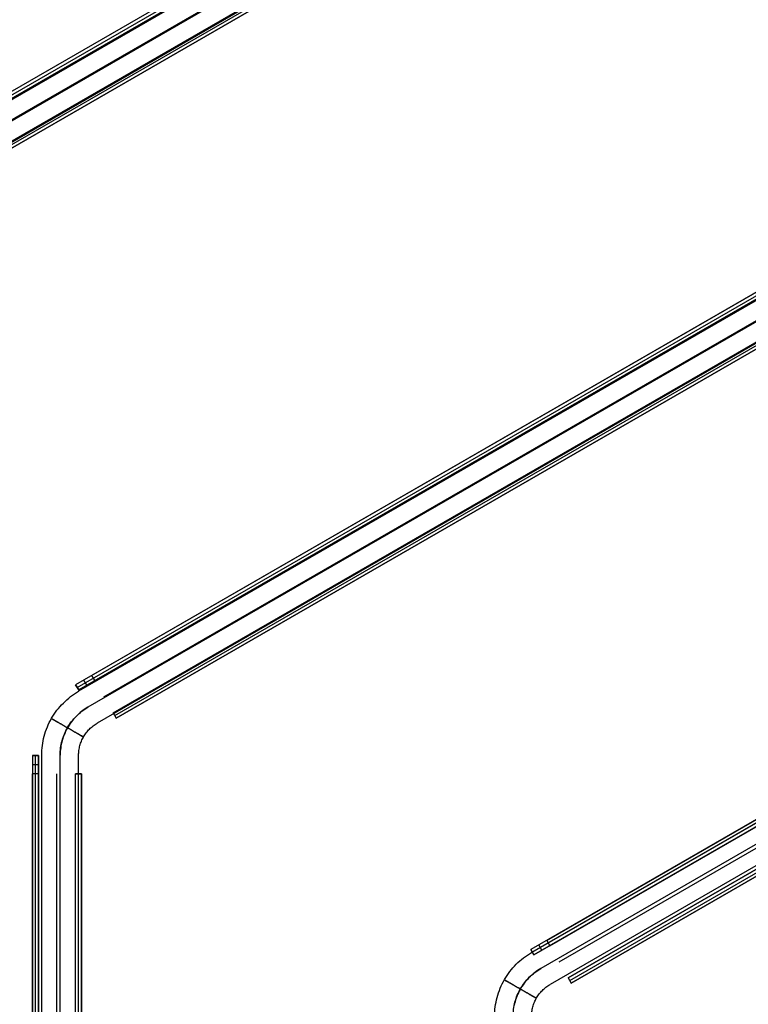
# Model space of a CAD drawing. Header units: millimetres. Extents: x -356 to 356, y -410 to 410.
# Tile 21 of 126: x -123 to -64, y 46 to 126. Entities that reach past the tile are written whole.
import ezdxf

# ---------------------------------------------------------------- set-up
doc = ezdxf.new("R2010")
doc.units = ezdxf.units.MM
doc.header["$MEASUREMENT"] = 0
doc.layers.add('1', color=7, linetype='Continuous')

msp = doc.modelspace()

# ---------------------------------------------------------------- linework, layer by layer
at = {"layer": '1', "color": 252}
for points in [[(-2.59, 190.385), (-162.805, 97.885)], [(-2.59, 190.385), (-162.805, 97.885)], [(-162.68, 97.669), (-2.465, 190.169)], [(-162.555, 97.452), (-2.34, 189.952)], [(-2.34, 189.952), (-162.555, 97.452)], [(-2.912, 189.521), (-162.562, 97.347)], [(-161.506, 98.635), (-3.889, 189.635)], [(-161.256, 98.202), (-3.639, 189.202)], [(-2.162, 188.222), (-161.812, 96.048)], [(-2.162, 188.222), (-161.812, 96.048)], [(-160.506, 96.903), (-2.889, 187.903)], [(-160.506, 96.903), (-2.889, 187.903)], [(-1.412, 186.923), (-161.062, 94.749)], [(-159.756, 95.604), (-2.139, 186.604)], [(-159.756, 95.604), (-2.139, 186.604)], [(-159.756, 95.604), (-2.139, 186.604)], [(-159.631, 95.388), (-2.014, 186.388)], [(-1.889, 186.171), (-159.506, 95.171)], [(-1.889, 186.171), (-159.506, 95.171)], [(-159.506, 95.171), (-1.889, 186.171)], [(-3.223, 138.751), (-118.405, 72.251)], [(-3.223, 138.751), (-118.405, 72.251)], [(-118.28, 72.034), (-3.098, 138.534)], [(-2.912, 138.252), (-118.162, 71.712)], [(-118.155, 71.818), (-2.973, 138.318)], [(-2.973, 138.318), (-118.155, 71.818)], [(-117.106, 73.001), (-4.522, 138.001)], [(-2.162, 136.953), (-117.412, 70.413)], [(-2.162, 136.953), (-117.412, 70.413)], [(-116.856, 72.568), (-4.272, 137.568)], [(-116.106, 71.269), (-3.522, 136.269)], [(-116.106, 71.269), (-3.522, 136.269)], [(-1.412, 135.654), (-116.662, 69.114)], [(-115.356, 69.97), (-2.772, 134.97)], [(-115.356, 69.97), (-2.772, 134.97)], [(-115.356, 69.97), (-2.772, 134.97)], [(-115.356, 69.97), (-2.772, 134.97)], [(-115.231, 69.753), (-2.647, 134.753)], [(-2.522, 134.537), (-115.106, 69.537)], [(-115.106, 69.537), (-2.522, 134.537)], [(-115.106, 69.537), (-2.522, 134.537)], [(-115.106, 69.537), (-2.522, 134.537)], [(-2.621, 96.201), (-81.429, 50.701)], [(-2.621, 96.201), (-81.429, 50.701)], [(-2.912, 95.759), (-81.362, 50.466)], [(-81.304, 50.484), (-2.496, 95.984)], [(-81.179, 50.268), (-2.371, 95.768)], [(-2.371, 95.768), (-81.179, 50.268)], [(-80.13, 51.451), (-3.92, 95.451)], [(-79.88, 51.018), (-3.67, 95.018)], [(-2.162, 94.46), (-80.612, 49.167)], [(-2.162, 94.46), (-80.612, 49.167)], [(-79.13, 49.719), (-2.92, 93.719)], [(-79.13, 49.719), (-2.92, 93.719)], [(-1.412, 93.161), (-79.862, 47.868)], [(-78.38, 48.42), (-2.17, 92.42)], [(-2.17, 92.42), (-78.38, 48.42)], [(-78.38, 48.42), (-2.17, 92.42)], [(-78.255, 48.203), (-2.045, 92.203)], [(-1.92, 91.987), (-78.13, 47.987)], [(-78.13, 47.987), (-1.92, 91.987)], [(-78.13, 47.987), (-1.92, 91.987)], [(-78.13, 47.987), (-1.92, 91.987)], [(-117.106, 73.001), (-116.856, 72.568)], [(-118.405, 72.251), (-118.155, 71.818)], [(-118.405, 72.251), (-118.155, 71.818)], [(-118.155, 71.818), (-118.405, 72.251)], [(-117.755, 72.626), (-117.505, 72.193)], [(-120.359, 69.516), (-120.258, 69.685), (-120.151, 69.85), (-120.039, 70.011), (-119.922, 70.169), (-119.8, 70.322), (-119.673, 70.472), (-119.542, 70.618), (-119.405, 70.759), (-119.264, 70.895), (-119.118, 71.027), (-118.969, 71.154), (-118.815, 71.276), (-118.657, 71.393), (-118.496, 71.505), (-118.331, 71.611), (-118.162, 71.712)], [(-119.059, 68.766), (-118.984, 68.892), (-118.904, 69.016), (-118.82, 69.137), (-118.732, 69.256), (-118.641, 69.371), (-118.546, 69.483), (-118.447, 69.592), (-118.344, 69.698), (-118.239, 69.801), (-118.129, 69.899), (-118.017, 69.995), (-117.902, 70.086), (-117.784, 70.174), (-117.662, 70.258), (-117.539, 70.338), (-117.412, 70.413)], [(-119.059, 68.766), (-118.984, 68.892), (-118.904, 69.016), (-118.82, 69.137), (-118.732, 69.256), (-118.641, 69.371), (-118.546, 69.483), (-118.447, 69.592), (-118.344, 69.698), (-118.239, 69.801), (-118.129, 69.899), (-118.017, 69.995), (-117.902, 70.086), (-117.784, 70.174), (-117.662, 70.258), (-117.539, 70.338), (-117.412, 70.413)], [(-115.356, 69.97), (-115.106, 69.537)], [(-115.356, 69.97), (-115.106, 69.537)], [(-121.162, 66.516), (-121.159, 66.712), (-121.15, 66.909), (-121.133, 67.104), (-121.111, 67.299), (-121.082, 67.494), (-121.047, 67.687), (-121.006, 67.879), (-120.958, 68.069), (-120.904, 68.258), (-120.844, 68.445), (-120.778, 68.63), (-120.706, 68.812), (-120.628, 68.992), (-120.544, 69.17), (-120.454, 69.345), (-120.359, 69.516)], [(-117.76, 68.016), (-117.71, 68.1), (-117.657, 68.183), (-117.601, 68.264), (-117.542, 68.342), (-117.481, 68.419), (-117.418, 68.494), (-117.352, 68.567), (-117.284, 68.637), (-117.213, 68.706), (-117.14, 68.772), (-117.066, 68.835), (-116.989, 68.896), (-116.91, 68.955), (-116.829, 69.011), (-116.747, 69.064), (-116.662, 69.114)], [(-119.662, 66.516), (-119.66, 66.663), (-119.653, 66.81), (-119.641, 66.957), (-119.624, 67.104), (-119.602, 67.249), (-119.576, 67.394), (-119.545, 67.538), (-119.509, 67.681), (-119.469, 67.822), (-119.424, 67.963), (-119.374, 68.101), (-119.32, 68.238), (-119.261, 68.373), (-119.198, 68.506), (-119.131, 68.637), (-119.059, 68.766)], [(-119.662, 66.516), (-119.66, 66.663), (-119.653, 66.81), (-119.641, 66.957), (-119.624, 67.104), (-119.602, 67.249), (-119.576, 67.394), (-119.545, 67.538), (-119.509, 67.681), (-119.469, 67.822), (-119.424, 67.963), (-119.374, 68.101), (-119.32, 68.238), (-119.261, 68.373), (-119.198, 68.506), (-119.131, 68.637), (-119.059, 68.766)], [(-118.162, 66.516), (-118.161, 66.614), (-118.156, 66.712), (-118.148, 66.81), (-118.137, 66.908), (-118.122, 67.005), (-118.105, 67.101), (-118.084, 67.197), (-118.06, 67.293), (-118.033, 67.387), (-118.003, 67.48), (-117.97, 67.573), (-117.934, 67.664), (-117.895, 67.754), (-117.853, 67.843), (-117.808, 67.93), (-117.76, 68.016)], [(-121.425, 66.496), (-121.925, 66.496)], [(-121.925, 66.496), (-121.425, 66.496)], [(-121.925, 66.496), (-121.925, -66.504)], [(-121.925, 66.496), (-121.425, 66.496)], [(-121.925, 66.496), (-121.925, -66.504)], [(-121.675, -66.504), (-121.675, 66.496)], [(-121.425, -66.504), (-121.425, 66.496)], [(-121.425, 66.496), (-121.425, -66.504)], [(-121.162, -66.563), (-121.162, 66.516)], [(-119.662, -66.563), (-119.662, 66.516)], [(-119.662, -66.563), (-119.662, 66.516)], [(-118.162, -66.563), (-118.162, 66.516)], [(-121.925, 65.746), (-121.425, 65.746)], [(-121.925, -65.004), (-121.925, 64.996)], [(-121.425, 64.996), (-121.925, 64.996)], [(-121.425, -65.004), (-121.425, 64.996)], [(-119.925, -65.004), (-119.925, 64.996)], [(-119.925, -65.004), (-119.925, 64.996)], [(-118.425, -65.004), (-118.425, 64.996)], [(-118.425, 64.996), (-117.925, 64.996)], [(-118.425, -65.004), (-118.425, 64.996)], [(-117.925, 64.996), (-118.425, 64.996)], [(-118.425, -65.004), (-118.425, 64.996)], [(-118.175, -65.004), (-118.175, 64.996)], [(-117.925, 64.996), (-117.925, -65.004)], [(-117.925, -65.004), (-117.925, 64.996)], [(-117.925, -65.004), (-117.925, 64.996)], [(-80.13, 51.451), (-79.88, 51.018)], [(-83.559, 48.27), (-83.458, 48.438), (-83.351, 48.603), (-83.239, 48.765), (-83.122, 48.922), (-83, 49.076), (-82.873, 49.226), (-82.742, 49.371), (-82.605, 49.512), (-82.464, 49.649), (-82.318, 49.781), (-82.169, 49.908), (-82.015, 50.03), (-81.857, 50.147), (-81.696, 50.258), (-81.531, 50.365), (-81.362, 50.466)], [(-81.429, 50.701), (-81.179, 50.268)], [(-81.429, 50.701), (-81.179, 50.268)], [(-81.179, 50.268), (-81.429, 50.701)], [(-80.78, 51.076), (-80.53, 50.643)], [(-82.259, 47.52), (-82.184, 47.646), (-82.104, 47.77), (-82.02, 47.891), (-81.932, 48.009), (-81.841, 48.124), (-81.746, 48.237), (-81.647, 48.346), (-81.544, 48.452), (-81.439, 48.554), (-81.329, 48.653), (-81.217, 48.748), (-81.102, 48.84), (-80.984, 48.927), (-80.862, 49.011), (-80.739, 49.091), (-80.612, 49.167)], [(-82.259, 47.52), (-82.184, 47.646), (-82.104, 47.77), (-82.02, 47.891), (-81.932, 48.009), (-81.841, 48.124), (-81.746, 48.237), (-81.647, 48.346), (-81.544, 48.452), (-81.439, 48.554), (-81.329, 48.653), (-81.217, 48.748), (-81.102, 48.84), (-80.984, 48.927), (-80.862, 49.011), (-80.739, 49.091), (-80.612, 49.167)], [(-84.362, 45.27), (-84.359, 45.466), (-84.35, 45.662), (-84.333, 45.858), (-84.311, 46.053), (-84.282, 46.247), (-84.247, 46.44), (-84.206, 46.632), (-84.158, 46.823), (-84.104, 47.011), (-84.044, 47.198), (-83.978, 47.383), (-83.906, 47.566), (-83.828, 47.746), (-83.744, 47.923), (-83.654, 48.098), (-83.559, 48.27)], [(-78.38, 48.42), (-78.13, 47.987)], [(-78.38, 48.42), (-78.13, 47.987)], [(-82.862, 45.27), (-82.86, 45.417), (-82.853, 45.564), (-82.841, 45.711), (-82.824, 45.857), (-82.802, 46.003), (-82.776, 46.148), (-82.745, 46.291), (-82.709, 46.434), (-82.669, 46.576), (-82.624, 46.716), (-82.574, 46.855), (-82.52, 46.992), (-82.461, 47.127), (-82.398, 47.26), (-82.331, 47.391), (-82.259, 47.52)], [(-82.862, 45.27), (-82.86, 45.417), (-82.853, 45.564), (-82.841, 45.711), (-82.824, 45.857), (-82.802, 46.003), (-82.776, 46.148), (-82.745, 46.291), (-82.709, 46.434), (-82.669, 46.576), (-82.624, 46.716), (-82.574, 46.855), (-82.52, 46.992), (-82.461, 47.127), (-82.398, 47.26), (-82.331, 47.391), (-82.259, 47.52)], [(-80.96, 46.77), (-80.91, 46.854), (-80.857, 46.936), (-80.801, 47.017), (-80.742, 47.096), (-80.681, 47.173), (-80.618, 47.248), (-80.552, 47.32), (-80.484, 47.391), (-80.413, 47.459), (-80.34, 47.525), (-80.266, 47.589), (-80.189, 47.65), (-80.11, 47.708), (-80.029, 47.764), (-79.947, 47.817), (-79.862, 47.868)], [(-81.362, 45.27), (-81.361, 45.368), (-81.356, 45.466), (-81.348, 45.564), (-81.337, 45.661), (-81.322, 45.758), (-81.305, 45.855), (-81.284, 45.951), (-81.26, 46.046), (-81.233, 46.141), (-81.203, 46.234), (-81.17, 46.326), (-81.134, 46.418), (-81.095, 46.508), (-81.053, 46.597), (-81.008, 46.684), (-80.96, 46.77)]]:
    msp.add_lwpolyline(points, dxfattribs=at)
at = {"layer": '1', "color": 252, "extrusion": (-0.231455, 0.935414, -0.267261)}
for points in [[(97.584, -437.64), (96.143, -436.083)], [(96.074, -436.147), (97.515, -437.704)], [(97.446, -437.768), (96.004, -436.211)], [(66.868, -469.695), (65.426, -468.138)], [(65.357, -468.202), (66.798, -469.759)], [(66.729, -469.823), (65.288, -468.266)]]:
    msp.add_lwpolyline(points, dxfattribs=at)
at = {"layer": '1', "color": 252, "extrusion": (0.866025, 0.5, 0)}
for points in [[(117.773, -480), (117.774, -479.956), (117.775, -479.911), (117.778, -479.866), (117.782, -479.82), (117.786, -479.775), (117.792, -479.729), (117.799, -479.682), (117.807, -479.636), (117.816, -479.59), (117.826, -479.543), (117.838, -479.496), (117.851, -479.45), (117.865, -479.403), (117.88, -479.357), (117.896, -479.31), (117.914, -479.264), (117.933, -479.218), (117.953, -479.172), (117.974, -479.127), (117.997, -479.081), (118.021, -479.037), (118.046, -478.992), (118.072, -478.949), (118.099, -478.906), (118.128, -478.863), (118.158, -478.821), (118.189, -478.78), (118.221, -478.739), (118.254, -478.7), (118.288, -478.661), (118.323, -478.623), (118.359, -478.586), (118.396, -478.55), (118.434, -478.515), (118.473, -478.48), (118.513, -478.447), (118.553, -478.415), (118.595, -478.384), (118.636, -478.355), (118.679, -478.326), (118.722, -478.299), (118.766, -478.272), (118.81, -478.247), (118.855, -478.223), (118.9, -478.201), (118.945, -478.179), (118.991, -478.159), (119.037, -478.14), (119.084, -478.123), (119.13, -478.106), (119.177, -478.091), (119.223, -478.077), (119.27, -478.064), (119.316, -478.053), (119.363, -478.043), (119.41, -478.033), (119.456, -478.025), (119.502, -478.018), (119.548, -478.013), (119.594, -478.008), (119.639, -478.005), (119.684, -478.002), (119.729, -478), (119.773, -478), (119.818, -478), (119.863, -478.002), (119.908, -478.005), (119.953, -478.008), (119.999, -478.013), (120.045, -478.018), (120.091, -478.025), (120.137, -478.033), (120.184, -478.043), (120.23, -478.053), (120.277, -478.064), (120.324, -478.077), (120.37, -478.091), (120.417, -478.106), (120.463, -478.123), (120.51, -478.14), (120.556, -478.159), (120.601, -478.179), (120.647, -478.201), (120.692, -478.223), (120.737, -478.247), (120.781, -478.272), (120.825, -478.299), (120.868, -478.326), (120.91, -478.355), (120.952, -478.384), (120.994, -478.415), (121.034, -478.447), (121.074, -478.48), (121.113, -478.515), (121.151, -478.55), (121.188, -478.586), (121.224, -478.623), (121.259, -478.661), (121.293, -478.7), (121.326, -478.739), (121.358, -478.78), (121.389, -478.821), (121.419, -478.863), (121.447, -478.906), (121.475, -478.949), (121.501, -478.992), (121.526, -479.037), (121.55, -479.081), (121.573, -479.127), (121.594, -479.172), (121.614, -479.218), (121.633, -479.264), (121.651, -479.31), (121.667, -479.357), (121.682, -479.403), (121.696, -479.45), (121.709, -479.496), (121.721, -479.543), (121.731, -479.59), (121.74, -479.636), (121.748, -479.682), (121.755, -479.729), (121.761, -479.775), (121.765, -479.82), (121.769, -479.866), (121.771, -479.911), (121.773, -479.956), (121.773, -480)], [(121.273, -480), (121.273, -479.967), (121.272, -479.933), (121.27, -479.899), (121.267, -479.865), (121.264, -479.831), (121.26, -479.796), (121.254, -479.762), (121.248, -479.727), (121.242, -479.692), (121.234, -479.657), (121.225, -479.622), (121.216, -479.587), (121.205, -479.552), (121.194, -479.517), (121.181, -479.483), (121.168, -479.448), (121.154, -479.413), (121.139, -479.379), (121.123, -479.345), (121.106, -479.311), (121.088, -479.278), (121.069, -479.244), (121.05, -479.212), (121.029, -479.179), (121.008, -479.147), (120.985, -479.116), (120.962, -479.085), (120.938, -479.055), (120.913, -479.025), (120.888, -478.996), (120.861, -478.967), (120.834, -478.939), (120.806, -478.912), (120.778, -478.886), (120.749, -478.86), (120.719, -478.835), (120.689, -478.811), (120.658, -478.788), (120.626, -478.766), (120.594, -478.745), (120.562, -478.724), (120.529, -478.704), (120.496, -478.685), (120.462, -478.668), (120.429, -478.651), (120.394, -478.635), (120.36, -478.619), (120.326, -478.605), (120.291, -478.592), (120.256, -478.58), (120.221, -478.568), (120.186, -478.558), (120.151, -478.548), (120.116, -478.54), (120.081, -478.532), (120.046, -478.525), (120.012, -478.519), (119.977, -478.514), (119.943, -478.51), (119.908, -478.506), (119.874, -478.503), (119.84, -478.501), (119.807, -478.5), (119.773, -478.5), (119.74, -478.5), (119.707, -478.501), (119.673, -478.503), (119.639, -478.506), (119.604, -478.51), (119.57, -478.514), (119.535, -478.519), (119.501, -478.525), (119.466, -478.532), (119.431, -478.54), (119.396, -478.548), (119.361, -478.558), (119.326, -478.568), (119.291, -478.58), (119.256, -478.592), (119.221, -478.605), (119.187, -478.619), (119.152, -478.635), (119.118, -478.651), (119.085, -478.668), (119.051, -478.685), (119.018, -478.704), (118.985, -478.724), (118.953, -478.745), (118.921, -478.766), (118.889, -478.788), (118.858, -478.811), (118.828, -478.835), (118.798, -478.86), (118.769, -478.886), (118.741, -478.912), (118.713, -478.939), (118.686, -478.967), (118.659, -478.996), (118.634, -479.025), (118.609, -479.055), (118.585, -479.085), (118.562, -479.116), (118.539, -479.147), (118.518, -479.179), (118.497, -479.212), (118.478, -479.244), (118.459, -479.278), (118.441, -479.311), (118.424, -479.345), (118.408, -479.379), (118.393, -479.413), (118.379, -479.448), (118.366, -479.483), (118.353, -479.517), (118.342, -479.552), (118.331, -479.587), (118.322, -479.622), (118.313, -479.657), (118.305, -479.692), (118.299, -479.727), (118.293, -479.762), (118.287, -479.796), (118.283, -479.831), (118.28, -479.865), (118.277, -479.899), (118.275, -479.933), (118.274, -479.967), (118.273, -480)], [(121.186, -480), (121.185, -480.052), (121.182, -480.103), (121.178, -480.155), (121.172, -480.206), (121.164, -480.258), (121.154, -480.308), (121.142, -480.359), (121.129, -480.409), (121.114, -480.459), (121.097, -480.508), (121.079, -480.556), (121.059, -480.604), (121.037, -480.651), (121.014, -480.697), (120.989, -480.743), (120.963, -480.787), (120.935, -480.831), (120.905, -480.873), (120.875, -480.915), (120.842, -480.955), (120.809, -480.995), (120.774, -481.033), (120.737, -481.07), (120.7, -481.105), (120.661, -481.14), (120.621, -481.173), (120.58, -481.204), (120.538, -481.234), (120.495, -481.263), (120.451, -481.29), (120.406, -481.316), (120.36, -481.34), (120.313, -481.362), (120.266, -481.383), (120.218, -481.403), (120.169, -481.42), (120.12, -481.436), (120.07, -481.45), (120.02, -481.462), (119.969, -481.473), (119.918, -481.482), (119.867, -481.489), (119.815, -481.494), (119.763, -481.498), (119.712, -481.5), (119.66, -481.5), (119.608, -481.498), (119.557, -481.494), (119.505, -481.489), (119.454, -481.482), (119.403, -481.473), (119.352, -481.462), (119.302, -481.45), (119.252, -481.436), (119.203, -481.42), (119.154, -481.403), (119.106, -481.383), (119.058, -481.362), (119.012, -481.34), (118.966, -481.316), (118.921, -481.29), (118.877, -481.263), (118.834, -481.234), (118.792, -481.204), (118.751, -481.173), (118.711, -481.14), (118.672, -481.105), (118.634, -481.07), (118.598, -481.033), (118.563, -480.995), (118.529, -480.955), (118.497, -480.915), (118.466, -480.873), (118.437, -480.831), (118.409, -480.787), (118.383, -480.743), (118.358, -480.697), (118.334, -480.651), (118.313, -480.604), (118.293, -480.556), (118.274, -480.508), (118.258, -480.459), (118.243, -480.409), (118.229, -480.359), (118.218, -480.308), (118.208, -480.258), (118.2, -480.206), (118.194, -480.155), (118.189, -480.103), (118.187, -480.052), (118.186, -480)], [(118.186, -480), (118.187, -479.948), (118.189, -479.897), (118.194, -479.845), (118.2, -479.794), (118.208, -479.742), (118.218, -479.692), (118.229, -479.641), (118.243, -479.591), (118.258, -479.541), (118.274, -479.492), (118.293, -479.444), (118.313, -479.396), (118.334, -479.349), (118.358, -479.303), (118.383, -479.257), (118.409, -479.213), (118.437, -479.169), (118.466, -479.127), (118.497, -479.085), (118.529, -479.045), (118.563, -479.005), (118.598, -478.967), (118.634, -478.93), (118.672, -478.895), (118.711, -478.86), (118.751, -478.827), (118.792, -478.796), (118.834, -478.766), (118.877, -478.737), (118.921, -478.71), (118.966, -478.684), (119.012, -478.66), (119.058, -478.638), (119.106, -478.617), (119.154, -478.597), (119.203, -478.58), (119.252, -478.564), (119.302, -478.55), (119.352, -478.538), (119.403, -478.527), (119.454, -478.518), (119.505, -478.511), (119.557, -478.506), (119.608, -478.502), (119.66, -478.5), (119.712, -478.5), (119.763, -478.502), (119.815, -478.506), (119.867, -478.511), (119.918, -478.518), (119.969, -478.527), (120.02, -478.538), (120.07, -478.55), (120.12, -478.564), (120.169, -478.58), (120.218, -478.597), (120.266, -478.617), (120.313, -478.638), (120.36, -478.66), (120.406, -478.684), (120.451, -478.71), (120.495, -478.737), (120.538, -478.766), (120.58, -478.796), (120.621, -478.827), (120.661, -478.86), (120.7, -478.895), (120.737, -478.93), (120.774, -478.967), (120.809, -479.005), (120.842, -479.045), (120.875, -479.085), (120.905, -479.127), (120.935, -479.169), (120.963, -479.213), (120.989, -479.257), (121.014, -479.303), (121.037, -479.349), (121.059, -479.396), (121.079, -479.444), (121.097, -479.492), (121.114, -479.541), (121.129, -479.591), (121.142, -479.641), (121.154, -479.692), (121.164, -479.742), (121.172, -479.794), (121.178, -479.845), (121.182, -479.897), (121.185, -479.948), (121.186, -480)], [(80.623, -505), (80.623, -504.956), (80.625, -504.911), (80.627, -504.866), (80.631, -504.82), (80.636, -504.775), (80.641, -504.729), (80.648, -504.682), (80.656, -504.636), (80.666, -504.59), (80.676, -504.543), (80.687, -504.496), (80.7, -504.45), (80.714, -504.403), (80.729, -504.357), (80.746, -504.31), (80.763, -504.264), (80.782, -504.218), (80.802, -504.172), (80.824, -504.127), (80.846, -504.081), (80.87, -504.037), (80.895, -503.992), (80.922, -503.949), (80.949, -503.906), (80.978, -503.863), (81.007, -503.821), (81.038, -503.78), (81.07, -503.739), (81.103, -503.7), (81.137, -503.661), (81.173, -503.623), (81.209, -503.586), (81.246, -503.55), (81.284, -503.515), (81.323, -503.48), (81.362, -503.447), (81.403, -503.415), (81.444, -503.384), (81.486, -503.355), (81.529, -503.326), (81.572, -503.299), (81.615, -503.272), (81.66, -503.247), (81.704, -503.223), (81.749, -503.201), (81.795, -503.179), (81.841, -503.159), (81.887, -503.14), (81.933, -503.123), (81.979, -503.106), (82.026, -503.091), (82.073, -503.077), (82.119, -503.064), (82.166, -503.053), (82.213, -503.043), (82.259, -503.033), (82.305, -503.025), (82.352, -503.018), (82.398, -503.013), (82.443, -503.008), (82.489, -503.005), (82.534, -503.002), (82.579, -503), (82.623, -503), (82.667, -503), (82.712, -503.002), (82.757, -503.005), (82.803, -503.008), (82.848, -503.013), (82.894, -503.018), (82.941, -503.025), (82.987, -503.033), (83.033, -503.043), (83.08, -503.053), (83.127, -503.064), (83.173, -503.077), (83.22, -503.091), (83.266, -503.106), (83.313, -503.123), (83.359, -503.14), (83.405, -503.159), (83.451, -503.179), (83.496, -503.201), (83.542, -503.223), (83.586, -503.247), (83.631, -503.272), (83.674, -503.299), (83.717, -503.326), (83.76, -503.355), (83.802, -503.384), (83.843, -503.415), (83.884, -503.447), (83.923, -503.48), (83.962, -503.515), (84, -503.55), (84.037, -503.586), (84.073, -503.623), (84.108, -503.661), (84.143, -503.7), (84.176, -503.739), (84.208, -503.78), (84.239, -503.821), (84.268, -503.863), (84.297, -503.906), (84.324, -503.949), (84.351, -503.992), (84.376, -504.037), (84.4, -504.081), (84.422, -504.127), (84.444, -504.172), (84.464, -504.218), (84.483, -504.264), (84.5, -504.31), (84.517, -504.357), (84.532, -504.403), (84.546, -504.45), (84.559, -504.496), (84.57, -504.543), (84.58, -504.59), (84.59, -504.636), (84.598, -504.682), (84.604, -504.729), (84.61, -504.775), (84.615, -504.82), (84.618, -504.866), (84.621, -504.911), (84.622, -504.956), (84.623, -505)], [(84.386, -505), (84.385, -505.052), (84.382, -505.103), (84.378, -505.155), (84.372, -505.206), (84.364, -505.258), (84.354, -505.308), (84.342, -505.359), (84.329, -505.409), (84.314, -505.459), (84.297, -505.508), (84.279, -505.556), (84.259, -505.604), (84.237, -505.651), (84.214, -505.697), (84.189, -505.743), (84.163, -505.787), (84.135, -505.831), (84.105, -505.873), (84.075, -505.915), (84.042, -505.955), (84.009, -505.995), (83.974, -506.033), (83.937, -506.07), (83.9, -506.105), (83.861, -506.14), (83.821, -506.173), (83.78, -506.204), (83.738, -506.234), (83.695, -506.263), (83.651, -506.29), (83.606, -506.316), (83.56, -506.34), (83.513, -506.362), (83.466, -506.383), (83.418, -506.403), (83.369, -506.42), (83.32, -506.436), (83.27, -506.45), (83.22, -506.462), (83.169, -506.473), (83.118, -506.482), (83.067, -506.489), (83.015, -506.494), (82.963, -506.498), (82.912, -506.5), (82.86, -506.5), (82.808, -506.498), (82.757, -506.494), (82.705, -506.489), (82.654, -506.482), (82.603, -506.473), (82.552, -506.462), (82.502, -506.45), (82.452, -506.436), (82.403, -506.42), (82.354, -506.403), (82.306, -506.383), (82.258, -506.362), (82.212, -506.34), (82.166, -506.316), (82.121, -506.29), (82.077, -506.263), (82.034, -506.234), (81.992, -506.204), (81.951, -506.173), (81.911, -506.14), (81.872, -506.105), (81.834, -506.07), (81.798, -506.033), (81.763, -505.995), (81.729, -505.955), (81.697, -505.915), (81.666, -505.873), (81.637, -505.831), (81.609, -505.787), (81.583, -505.743), (81.558, -505.697), (81.534, -505.651), (81.513, -505.604), (81.493, -505.556), (81.474, -505.508), (81.458, -505.459), (81.443, -505.409), (81.429, -505.359), (81.418, -505.308), (81.408, -505.258), (81.4, -505.206), (81.394, -505.155), (81.389, -505.103), (81.387, -505.052), (81.386, -505)], [(81.386, -505), (81.387, -504.948), (81.389, -504.897), (81.394, -504.845), (81.4, -504.794), (81.408, -504.742), (81.418, -504.692), (81.429, -504.641), (81.443, -504.591), (81.458, -504.541), (81.474, -504.492), (81.493, -504.444), (81.513, -504.396), (81.534, -504.349), (81.558, -504.303), (81.583, -504.257), (81.609, -504.213), (81.637, -504.169), (81.666, -504.127), (81.697, -504.085), (81.729, -504.045), (81.763, -504.005), (81.798, -503.967), (81.834, -503.93), (81.872, -503.895), (81.911, -503.86), (81.951, -503.827), (81.992, -503.796), (82.034, -503.766), (82.077, -503.737), (82.121, -503.71), (82.166, -503.684), (82.212, -503.66), (82.258, -503.638), (82.306, -503.617), (82.354, -503.597), (82.403, -503.58), (82.452, -503.564), (82.502, -503.55), (82.552, -503.538), (82.603, -503.527), (82.654, -503.518), (82.705, -503.511), (82.757, -503.506), (82.808, -503.502), (82.86, -503.5), (82.912, -503.5), (82.963, -503.502), (83.015, -503.506), (83.067, -503.511), (83.118, -503.518), (83.169, -503.527), (83.22, -503.538), (83.27, -503.55), (83.32, -503.564), (83.369, -503.58), (83.418, -503.597), (83.466, -503.617), (83.513, -503.638), (83.56, -503.66), (83.606, -503.684), (83.651, -503.71), (83.695, -503.737), (83.738, -503.766), (83.78, -503.796), (83.821, -503.827), (83.861, -503.86), (83.9, -503.895), (83.937, -503.93), (83.974, -503.967), (84.009, -504.005), (84.042, -504.045), (84.075, -504.085), (84.105, -504.127), (84.135, -504.169), (84.163, -504.213), (84.189, -504.257), (84.214, -504.303), (84.237, -504.349), (84.259, -504.396), (84.279, -504.444), (84.297, -504.492), (84.314, -504.541), (84.329, -504.591), (84.342, -504.641), (84.354, -504.692), (84.364, -504.742), (84.372, -504.794), (84.378, -504.845), (84.382, -504.897), (84.385, -504.948), (84.386, -505)], [(84.123, -505), (84.123, -504.967), (84.121, -504.933), (84.12, -504.899), (84.117, -504.865), (84.113, -504.831), (84.109, -504.796), (84.104, -504.762), (84.098, -504.727), (84.091, -504.692), (84.083, -504.657), (84.075, -504.622), (84.065, -504.587), (84.055, -504.552), (84.043, -504.517), (84.031, -504.483), (84.018, -504.448), (84.003, -504.413), (83.988, -504.379), (83.972, -504.345), (83.955, -504.311), (83.938, -504.278), (83.919, -504.244), (83.899, -504.212), (83.878, -504.179), (83.857, -504.147), (83.835, -504.116), (83.812, -504.085), (83.788, -504.055), (83.763, -504.025), (83.737, -503.996), (83.711, -503.967), (83.684, -503.939), (83.656, -503.912), (83.627, -503.886), (83.598, -503.86), (83.568, -503.835), (83.538, -503.811), (83.507, -503.788), (83.476, -503.766), (83.444, -503.745), (83.411, -503.724), (83.379, -503.704), (83.345, -503.685), (83.312, -503.668), (83.278, -503.651), (83.244, -503.635), (83.21, -503.619), (83.175, -503.605), (83.14, -503.592), (83.106, -503.58), (83.071, -503.568), (83.036, -503.558), (83.001, -503.548), (82.966, -503.54), (82.931, -503.532), (82.896, -503.525), (82.861, -503.519), (82.827, -503.514), (82.792, -503.51), (82.758, -503.506), (82.724, -503.503), (82.69, -503.501), (82.656, -503.5), (82.623, -503.5), (82.59, -503.5), (82.556, -503.501), (82.522, -503.503), (82.488, -503.506), (82.454, -503.51), (82.419, -503.514), (82.385, -503.519), (82.35, -503.525), (82.315, -503.532), (82.28, -503.54), (82.245, -503.548), (82.21, -503.558), (82.175, -503.568), (82.14, -503.58), (82.106, -503.592), (82.071, -503.605), (82.036, -503.619), (82.002, -503.635), (81.968, -503.651), (81.934, -503.668), (81.901, -503.685), (81.867, -503.704), (81.835, -503.724), (81.802, -503.745), (81.77, -503.766), (81.739, -503.788), (81.708, -503.811), (81.678, -503.835), (81.648, -503.86), (81.619, -503.886), (81.59, -503.912), (81.562, -503.939), (81.535, -503.967), (81.509, -503.996), (81.483, -504.025), (81.458, -504.055), (81.434, -504.085), (81.411, -504.116), (81.389, -504.147), (81.367, -504.179), (81.347, -504.212), (81.327, -504.244), (81.308, -504.278), (81.291, -504.311), (81.274, -504.345), (81.258, -504.379), (81.242, -504.413), (81.228, -504.448), (81.215, -504.483), (81.203, -504.517), (81.191, -504.552), (81.181, -504.587), (81.171, -504.622), (81.163, -504.657), (81.155, -504.692), (81.148, -504.727), (81.142, -504.762), (81.137, -504.796), (81.133, -504.831), (81.129, -504.865), (81.126, -504.899), (81.124, -504.933), (81.123, -504.967), (81.123, -505)]]:
    msp.add_lwpolyline(points, dxfattribs=at)
at = {"layer": '1', "color": 252, "extrusion": (1, 0, 0)}
for points in [[(72.251, -553.5), (72.251, -481.5)], [(72.034, -481.5), (72.034, -553.5)], [(71.818, -481.5), (71.818, -553.5)], [(71.269, -478), (71.269, -478.5)], [(69.97, -480), (69.97, -485)], [(69.537, -485), (69.537, -480)], [(66.496, -481.5), (66.496, -553.5)], [(64.996, -480), (66.496, -481.5)], [(66.496, -553.5), (66.496, -481.5)], [(66.496, -481.5), (64.996, -480)], [(66.496, -553.5), (66.496, -481.5)], [(64.996, -480), (66.496, -481.5)], [(64.996, -478.5), (64.996, -478)], [(64.996, -480), (64.996, -485)], [(64.996, -485), (64.996, -480)], [(50.701, -578.5), (50.701, -506.5)], [(50.484, -506.5), (50.484, -578.5)], [(50.268, -506.5), (50.268, -578.5)], [(49.719, -503), (49.719, -503.5)], [(48.42, -505), (48.42, -510)], [(47.987, -510), (47.987, -505)]]:
    msp.add_lwpolyline(points, dxfattribs=at)
at = {"layer": '1', "color": 80}
for points in [[(-117.412, 70.413), (-117.543, 70.335), (-117.67, 70.252), (-117.795, 70.166), (-117.917, 70.075), (-118.035, 69.98), (-118.151, 69.881), (-118.263, 69.778), (-118.371, 69.671), (-118.476, 69.561), (-118.577, 69.447), (-118.674, 69.33), (-118.767, 69.21), (-118.856, 69.087), (-118.941, 68.961), (-119.021, 68.832), (-119.097, 68.7), (-119.168, 68.566), (-119.235, 68.429), (-119.298, 68.291), (-119.355, 68.15), (-119.408, 68.008), (-119.456, 67.863), (-119.499, 67.717), (-119.537, 67.57), (-119.57, 67.422), (-119.598, 67.273), (-119.621, 67.122), (-119.639, 66.971), (-119.652, 66.82), (-119.66, 66.668), (-119.662, 66.516)], [(-80.612, 49.167), (-80.743, 49.089), (-80.87, 49.006), (-80.995, 48.919), (-81.117, 48.828), (-81.235, 48.733), (-81.351, 48.634), (-81.463, 48.531), (-81.571, 48.425), (-81.676, 48.314), (-81.777, 48.201), (-81.874, 48.084), (-81.967, 47.964), (-82.056, 47.84), (-82.141, 47.714), (-82.221, 47.585), (-82.297, 47.454), (-82.368, 47.319), (-82.435, 47.183), (-82.498, 47.044), (-82.555, 46.904), (-82.608, 46.761), (-82.656, 46.617), (-82.699, 46.471), (-82.737, 46.324), (-82.77, 46.175)]]:
    msp.add_lwpolyline(points, dxfattribs=at)
at = {"layer": '1', "color": 252, "extrusion": (0.5, 0.866025, 0)}
for points in [[(138.992, -480), (138.991, -480.052), (138.988, -480.104), (138.983, -480.156), (138.977, -480.208), (138.969, -480.259), (138.959, -480.31), (138.948, -480.361), (138.934, -480.411), (138.919, -480.461), (138.902, -480.51), (138.884, -480.559), (138.863, -480.607), (138.841, -480.654), (138.818, -480.701), (138.793, -480.746), (138.766, -480.791), (138.738, -480.835), (138.708, -480.877), (138.677, -480.919), (138.644, -480.96), (138.61, -480.999), (138.575, -481.037), (138.538, -481.074), (138.5, -481.11), (138.461, -481.144), (138.421, -481.177), (138.38, -481.209), (138.337, -481.239), (138.294, -481.268), (138.249, -481.295), (138.204, -481.32), (138.157, -481.344), (138.11, -481.366), (138.063, -481.387), (138.014, -481.406), (137.965, -481.423), (137.915, -481.439), (137.865, -481.453), (137.815, -481.465), (137.763, -481.475), (137.712, -481.484), (137.66, -481.49), (137.609, -481.495), (137.557, -481.499), (137.505, -481.5), (137.453, -481.499), (137.401, -481.497), (137.349, -481.493), (137.297, -481.487), (137.245, -481.48), (137.194, -481.47), (137.143, -481.459), (137.093, -481.446), (137.043, -481.431), (136.994, -481.415), (136.945, -481.397), (136.897, -481.377), (136.849, -481.355), (136.803, -481.332), (136.757, -481.308), (136.712, -481.281), (136.668, -481.253), (136.625, -481.224), (136.583, -481.193), (136.542, -481.161), (136.502, -481.127), (136.464, -481.092), (136.426, -481.056), (136.39, -481.018), (136.356, -480.98), (136.322, -480.94), (136.29, -480.898), (136.26, -480.856), (136.231, -480.813), (136.204, -480.769), (136.178, -480.724), (136.153, -480.678), (136.131, -480.631), (136.11, -480.583), (136.09, -480.535), (136.072, -480.486), (136.056, -480.436), (136.042, -480.386), (136.03, -480.336), (136.019, -480.285), (136.01, -480.233), (136.003, -480.182), (135.997, -480.13), (135.994, -480.078), (135.992, -480.026), (135.992, -479.974), (135.994, -479.922), (135.997, -479.87), (136.003, -479.818), (136.01, -479.767), (136.019, -479.715), (136.03, -479.664), (136.042, -479.614), (136.056, -479.564), (136.072, -479.514), (136.09, -479.465), (136.11, -479.417), (136.131, -479.369), (136.153, -479.322), (136.178, -479.276), (136.204, -479.231), (136.231, -479.187), (136.26, -479.144), (136.29, -479.102), (136.322, -479.06), (136.356, -479.02), (136.39, -478.982), (136.426, -478.944), (136.464, -478.908), (136.502, -478.873), (136.542, -478.839), (136.583, -478.807), (136.625, -478.776), (136.668, -478.747), (136.712, -478.719), (136.757, -478.692), (136.803, -478.668), (136.849, -478.645), (136.897, -478.623), (136.945, -478.603), (136.994, -478.585), (137.043, -478.569), (137.093, -478.554), (137.143, -478.541), (137.194, -478.53), (137.245, -478.52), (137.297, -478.513), (137.349, -478.507), (137.401, -478.503), (137.453, -478.501), (137.505, -478.5), (137.557, -478.501), (137.609, -478.505), (137.66, -478.51), (137.712, -478.516), (137.763, -478.525), (137.815, -478.535), (137.865, -478.547), (137.915, -478.561), (137.965, -478.577), (138.014, -478.594), (138.063, -478.613), (138.11, -478.634), (138.157, -478.656), (138.204, -478.68), (138.249, -478.705), (138.294, -478.732), (138.337, -478.761), (138.38, -478.791), (138.421, -478.823), (138.461, -478.856), (138.5, -478.89), (138.538, -478.926), (138.575, -478.963), (138.61, -479.001), (138.644, -479.04), (138.677, -479.081), (138.708, -479.123), (138.738, -479.165), (138.766, -479.209), (138.793, -479.254), (138.818, -479.299), (138.841, -479.346), (138.863, -479.393), (138.884, -479.441), (138.902, -479.49), (138.919, -479.539), (138.934, -479.589), (138.948, -479.639), (138.959, -479.69), (138.969, -479.741), (138.977, -479.792), (138.983, -479.844), (138.988, -479.896), (138.991, -479.948), (138.992, -480)], [(96.499, -505), (96.498, -505.052), (96.495, -505.104), (96.491, -505.156), (96.484, -505.208), (96.476, -505.259), (96.466, -505.31), (96.455, -505.361), (96.441, -505.411), (96.426, -505.461), (96.409, -505.51), (96.391, -505.559), (96.37, -505.607), (96.348, -505.654), (96.325, -505.701), (96.3, -505.746), (96.273, -505.791), (96.245, -505.835), (96.215, -505.877), (96.184, -505.919), (96.151, -505.96), (96.117, -505.999), (96.082, -506.037), (96.045, -506.074), (96.007, -506.11), (95.968, -506.144), (95.928, -506.177), (95.887, -506.209), (95.844, -506.239), (95.801, -506.268), (95.756, -506.295), (95.711, -506.32), (95.664, -506.344), (95.617, -506.366), (95.57, -506.387), (95.521, -506.406), (95.472, -506.423), (95.422, -506.439), (95.372, -506.453), (95.322, -506.465), (95.27, -506.475), (95.219, -506.484), (95.168, -506.49), (95.116, -506.495), (95.064, -506.499), (95.012, -506.5), (94.96, -506.499), (94.908, -506.497), (94.856, -506.493), (94.804, -506.487), (94.752, -506.48), (94.701, -506.47), (94.65, -506.459), (94.6, -506.446), (94.55, -506.431), (94.501, -506.415), (94.452, -506.397), (94.404, -506.377), (94.356, -506.355), (94.31, -506.332), (94.264, -506.308), (94.219, -506.281), (94.175, -506.253), (94.132, -506.224), (94.09, -506.193), (94.049, -506.161), (94.009, -506.127), (93.971, -506.092), (93.933, -506.056), (93.897, -506.018), (93.863, -505.98), (93.829, -505.94), (93.797, -505.898), (93.767, -505.856), (93.738, -505.813), (93.711, -505.769), (93.685, -505.724), (93.66, -505.678), (93.638, -505.631), (93.617, -505.583), (93.597, -505.535), (93.579, -505.486), (93.563, -505.436), (93.549, -505.386), (93.537, -505.336), (93.526, -505.285), (93.517, -505.233), (93.51, -505.182), (93.504, -505.13), (93.501, -505.078), (93.499, -505.026), (93.499, -504.974), (93.501, -504.922), (93.504, -504.87), (93.51, -504.818), (93.517, -504.767), (93.526, -504.715), (93.537, -504.664), (93.549, -504.614), (93.563, -504.564), (93.579, -504.514), (93.597, -504.465), (93.617, -504.417), (93.638, -504.369), (93.66, -504.322), (93.685, -504.276), (93.711, -504.231), (93.738, -504.187), (93.767, -504.144), (93.797, -504.102), (93.829, -504.06), (93.863, -504.02), (93.897, -503.982), (93.933, -503.944), (93.971, -503.908), (94.009, -503.873), (94.049, -503.839), (94.09, -503.807), (94.132, -503.776), (94.175, -503.747), (94.219, -503.719), (94.264, -503.692), (94.31, -503.668), (94.356, -503.645), (94.404, -503.623), (94.452, -503.603), (94.501, -503.585), (94.55, -503.569), (94.6, -503.554), (94.65, -503.541), (94.701, -503.53), (94.752, -503.52), (94.804, -503.513), (94.856, -503.507), (94.908, -503.503), (94.96, -503.501), (95.012, -503.5), (95.064, -503.501), (95.116, -503.505), (95.168, -503.51), (95.219, -503.516), (95.27, -503.525), (95.322, -503.535), (95.372, -503.547), (95.422, -503.561), (95.472, -503.577), (95.521, -503.594), (95.57, -503.613), (95.617, -503.634), (95.664, -503.656), (95.711, -503.68), (95.756, -503.705), (95.801, -503.732), (95.844, -503.761), (95.887, -503.791), (95.928, -503.823), (95.968, -503.856), (96.007, -503.89), (96.045, -503.926), (96.082, -503.963), (96.117, -504.001), (96.151, -504.04), (96.184, -504.081), (96.215, -504.123), (96.245, -504.165), (96.273, -504.209), (96.3, -504.254), (96.325, -504.299), (96.348, -504.346), (96.37, -504.393), (96.391, -504.441), (96.409, -504.49), (96.426, -504.539), (96.441, -504.589), (96.455, -504.639), (96.466, -504.69), (96.476, -504.741), (96.484, -504.792), (96.491, -504.844), (96.495, -504.896), (96.498, -504.948), (96.499, -505)]]:
    msp.add_lwpolyline(points, dxfattribs=at)
at = {"layer": '1', "color": 252, "extrusion": (0, 1, 0)}
for points in [[(121.162, -480), (121.161, -479.948), (121.159, -479.897), (121.154, -479.845), (121.148, -479.794), (121.14, -479.742), (121.13, -479.692), (121.119, -479.641), (121.106, -479.591), (121.091, -479.541), (121.074, -479.492), (121.056, -479.444), (121.035, -479.396), (121.014, -479.349), (120.991, -479.303), (120.966, -479.257), (120.939, -479.213), (120.911, -479.169), (120.882, -479.127), (120.851, -479.085), (120.819, -479.045), (120.785, -479.005), (120.75, -478.967), (120.714, -478.93), (120.676, -478.895), (120.638, -478.86), (120.598, -478.827), (120.557, -478.796), (120.514, -478.766), (120.471, -478.737), (120.427, -478.71), (120.382, -478.684), (120.336, -478.66), (120.29, -478.638), (120.242, -478.617), (120.194, -478.597), (120.146, -478.58), (120.096, -478.564), (120.046, -478.55), (119.996, -478.538), (119.945, -478.527), (119.894, -478.518), (119.843, -478.511), (119.792, -478.506), (119.74, -478.502), (119.688, -478.5), (119.636, -478.5), (119.585, -478.502), (119.533, -478.506), (119.482, -478.511), (119.43, -478.518), (119.379, -478.527), (119.329, -478.538), (119.278, -478.55), (119.228, -478.564), (119.179, -478.58), (119.13, -478.597), (119.082, -478.617), (119.035, -478.638), (118.988, -478.66), (118.942, -478.684), (118.897, -478.71), (118.853, -478.737), (118.81, -478.766), (118.768, -478.796), (118.727, -478.827), (118.687, -478.86), (118.648, -478.895), (118.611, -478.93), (118.575, -478.967), (118.54, -479.005), (118.506, -479.045), (118.474, -479.085), (118.443, -479.127), (118.413, -479.169), (118.385, -479.213), (118.359, -479.257), (118.334, -479.303), (118.311, -479.349), (118.289, -479.396), (118.269, -479.444), (118.251, -479.492), (118.234, -479.541), (118.219, -479.591), (118.206, -479.641), (118.194, -479.692), (118.185, -479.742), (118.177, -479.794), (118.17, -479.845), (118.166, -479.897), (118.163, -479.948), (118.162, -480)], [(118.162, -480), (118.163, -480.052), (118.166, -480.103), (118.17, -480.155), (118.177, -480.206), (118.185, -480.258), (118.194, -480.308), (118.206, -480.359), (118.219, -480.409), (118.234, -480.459), (118.251, -480.508), (118.269, -480.556), (118.289, -480.604), (118.311, -480.651), (118.334, -480.697), (118.359, -480.743), (118.385, -480.787), (118.413, -480.831), (118.443, -480.873), (118.474, -480.915), (118.506, -480.955), (118.54, -480.995), (118.575, -481.033), (118.611, -481.07), (118.648, -481.105), (118.687, -481.14), (118.727, -481.173), (118.768, -481.204), (118.81, -481.234), (118.853, -481.263), (118.897, -481.29), (118.942, -481.316), (118.988, -481.34), (119.035, -481.362), (119.082, -481.383), (119.13, -481.403), (119.179, -481.42), (119.228, -481.436), (119.278, -481.45), (119.329, -481.462), (119.379, -481.473), (119.43, -481.482), (119.482, -481.489), (119.533, -481.494), (119.585, -481.498), (119.636, -481.5), (119.688, -481.5), (119.74, -481.498), (119.792, -481.494), (119.843, -481.489), (119.894, -481.482), (119.945, -481.473), (119.996, -481.462), (120.046, -481.45), (120.096, -481.436), (120.146, -481.42), (120.194, -481.403), (120.242, -481.383), (120.29, -481.362), (120.336, -481.34), (120.382, -481.316), (120.427, -481.29), (120.471, -481.263), (120.514, -481.234), (120.557, -481.204), (120.598, -481.173), (120.638, -481.14), (120.676, -481.105), (120.714, -481.07), (120.75, -481.033), (120.785, -480.995), (120.819, -480.955), (120.851, -480.915), (120.882, -480.873), (120.911, -480.831), (120.939, -480.787), (120.966, -480.743), (120.991, -480.697), (121.014, -480.651), (121.035, -480.604), (121.056, -480.556), (121.074, -480.508), (121.091, -480.459), (121.106, -480.409), (121.119, -480.359), (121.13, -480.308), (121.14, -480.258), (121.148, -480.206), (121.154, -480.155), (121.159, -480.103), (121.161, -480.052), (121.162, -480)], [(117.925, -480), (117.926, -479.956), (117.927, -479.911), (117.93, -479.866), (117.933, -479.82), (117.938, -479.775), (117.944, -479.729), (117.951, -479.682), (117.959, -479.636), (117.968, -479.59), (117.978, -479.543), (117.99, -479.496), (118.002, -479.45), (118.016, -479.403), (118.032, -479.357), (118.048, -479.31), (118.066, -479.264), (118.085, -479.218), (118.105, -479.172), (118.126, -479.127), (118.149, -479.081), (118.173, -479.037), (118.198, -478.992), (118.224, -478.949), (118.251, -478.906), (118.28, -478.863), (118.31, -478.821), (118.341, -478.78), (118.373, -478.739), (118.406, -478.7), (118.44, -478.661), (118.475, -478.623), (118.511, -478.586), (118.548, -478.55), (118.586, -478.515), (118.625, -478.48), (118.665, -478.447), (118.705, -478.415), (118.746, -478.384), (118.788, -478.355), (118.831, -478.326), (118.874, -478.299), (118.918, -478.272), (118.962, -478.247), (119.007, -478.223), (119.052, -478.201), (119.097, -478.179), (119.143, -478.159), (119.189, -478.14), (119.235, -478.123), (119.282, -478.106), (119.328, -478.091), (119.375, -478.077), (119.422, -478.064), (119.468, -478.053), (119.515, -478.043), (119.561, -478.033), (119.608, -478.025), (119.654, -478.018), (119.7, -478.013), (119.746, -478.008), (119.791, -478.005), (119.836, -478.002), (119.881, -478), (119.925, -478), (119.97, -478), (120.014, -478.002), (120.06, -478.005), (120.105, -478.008), (120.151, -478.013), (120.197, -478.018), (120.243, -478.025), (120.289, -478.033), (120.336, -478.043), (120.382, -478.053), (120.429, -478.064), (120.476, -478.077), (120.522, -478.091), (120.569, -478.106), (120.615, -478.123), (120.661, -478.14), (120.707, -478.159), (120.753, -478.179), (120.799, -478.201), (120.844, -478.223), (120.889, -478.247), (120.933, -478.272), (120.976, -478.299), (121.02, -478.326), (121.062, -478.355), (121.104, -478.384), (121.145, -478.415), (121.186, -478.447), (121.226, -478.48), (121.264, -478.515), (121.302, -478.55), (121.339, -478.586), (121.376, -478.623), (121.411, -478.661), (121.445, -478.7), (121.478, -478.739), (121.51, -478.78), (121.541, -478.821), (121.571, -478.863), (121.599, -478.906), (121.627, -478.949), (121.653, -478.992), (121.678, -479.037), (121.702, -479.081), (121.724, -479.127), (121.746, -479.172), (121.766, -479.218), (121.785, -479.264), (121.802, -479.31), (121.819, -479.357), (121.834, -479.403), (121.848, -479.45), (121.861, -479.496), (121.872, -479.543), (121.883, -479.59), (121.892, -479.636), (121.9, -479.682), (121.907, -479.729), (121.913, -479.775), (121.917, -479.82), (121.921, -479.866), (121.923, -479.911), (121.925, -479.956), (121.925, -480)], [(121.425, -480), (121.425, -479.967), (121.424, -479.933), (121.422, -479.899), (121.419, -479.865), (121.416, -479.831), (121.411, -479.796), (121.406, -479.762), (121.4, -479.727), (121.393, -479.692), (121.386, -479.657), (121.377, -479.622), (121.367, -479.587), (121.357, -479.552), (121.345, -479.517), (121.333, -479.483), (121.32, -479.448), (121.306, -479.413), (121.291, -479.379), (121.275, -479.345), (121.258, -479.311), (121.24, -479.278), (121.221, -479.244), (121.201, -479.212), (121.181, -479.179), (121.159, -479.147), (121.137, -479.116), (121.114, -479.085), (121.09, -479.055), (121.065, -479.025), (121.039, -478.996), (121.013, -478.967), (120.986, -478.939), (120.958, -478.912), (120.93, -478.886), (120.9, -478.86), (120.871, -478.835), (120.84, -478.811), (120.809, -478.788), (120.778, -478.766), (120.746, -478.745), (120.714, -478.724), (120.681, -478.704), (120.648, -478.685), (120.614, -478.668), (120.58, -478.651), (120.546, -478.635), (120.512, -478.619), (120.477, -478.605), (120.443, -478.592), (120.408, -478.58), (120.373, -478.568), (120.338, -478.558), (120.303, -478.548), (120.268, -478.54), (120.233, -478.532), (120.198, -478.525), (120.163, -478.519), (120.129, -478.514), (120.094, -478.51), (120.06, -478.506), (120.026, -478.503), (119.992, -478.501), (119.959, -478.5), (119.925, -478.5), (119.892, -478.5), (119.858, -478.501), (119.825, -478.503), (119.79, -478.506), (119.756, -478.51), (119.722, -478.514), (119.687, -478.519), (119.652, -478.525), (119.617, -478.532), (119.582, -478.54), (119.548, -478.548), (119.513, -478.558), (119.478, -478.568), (119.443, -478.58), (119.408, -478.592), (119.373, -478.605), (119.339, -478.619), (119.304, -478.635), (119.27, -478.651), (119.236, -478.668), (119.203, -478.685), (119.17, -478.704), (119.137, -478.724), (119.104, -478.745), (119.073, -478.766), (119.041, -478.788), (119.01, -478.811), (118.98, -478.835), (118.95, -478.86), (118.921, -478.886), (118.892, -478.912), (118.865, -478.939), (118.837, -478.967), (118.811, -478.996), (118.786, -479.025), (118.761, -479.055), (118.737, -479.085), (118.714, -479.116), (118.691, -479.147), (118.67, -479.179), (118.649, -479.212), (118.629, -479.244), (118.611, -479.278), (118.593, -479.311), (118.576, -479.345), (118.56, -479.379), (118.545, -479.413), (118.531, -479.448), (118.517, -479.483), (118.505, -479.517), (118.494, -479.552), (118.483, -479.587), (118.474, -479.622), (118.465, -479.657), (118.457, -479.692), (118.45, -479.727), (118.444, -479.762), (118.439, -479.796), (118.435, -479.831), (118.431, -479.865), (118.429, -479.899), (118.427, -479.933), (118.426, -479.967), (118.425, -480)]]:
    msp.add_lwpolyline(points, dxfattribs=at)

doc.saveas('drawing.dxf')
